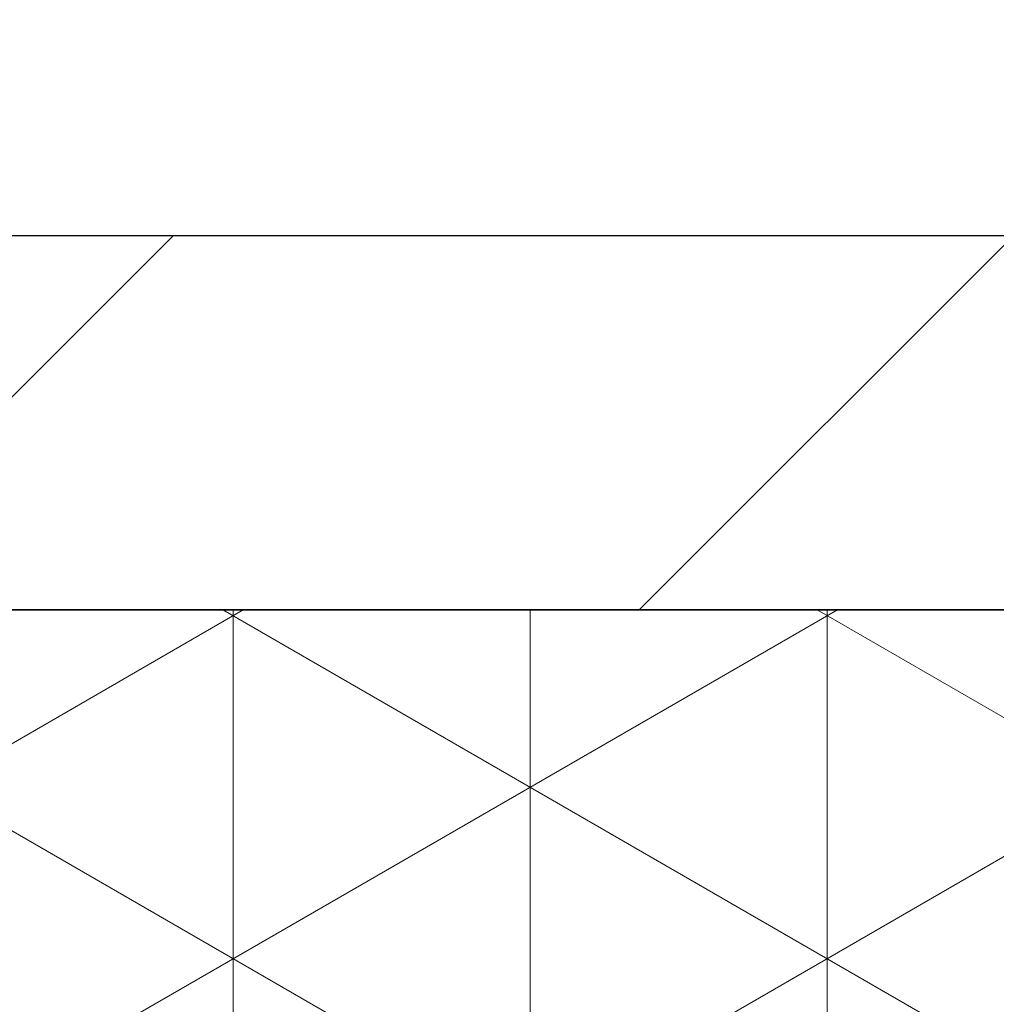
# Model space of a CAD drawing. Header units: millimetres. Extents: x 58700 to 76644, y 972 to 11123.
# Tile 165 of 256: x 62167.64 to 62172.86, y 7288.69 to 7293.96. Entities that reach past the tile are written whole.
import ezdxf

# ---------------------------------------------------------------- set-up
doc = ezdxf.new("R2010")
doc.units = ezdxf.units.MM

msp = doc.modelspace()

# ---------------------------------------------------------------- hatches: boundary and pattern name
at = {"lineweight": 13}
h = msp.add_hatch(dxfattribs=at)
h.set_pattern_fill('ANSI33', color=256, scale=50, style=0)
h.set_pattern_definition([(45, (-737.5, -83.74), (-224.5064, 224.5064), []), (45, (-513, -83.74), (-224.5064, 224.5064), [158.75, -79.375])])
h.paths.add_polyline_path([(62007.08351, 7097.51177), (62407.08355, 7097.51177), (62407.08352, 7255.04828), (62402.08077, 7255.04828), (62402.08077, 7274.80127), (62007.08351, 7274.80127)])
h.paths.add_polyline_path([(62385.84452, 7570.31053), (62385.84452, 7492.87828), (62037.07204, 7492.87828), (62037.07204, 7570.31053)], flags=16)
h.paths.add_polyline_path([(62665.49564, 7274.80127), (62665.49564, 7633.59965), (62453.28351, 7630.76385), (62453.28351, 7460.91533), (62503.28351, 7460.91533), (62503.28351, 7450.91533), (62453.28351, 7450.91533), (62453.28351, 7274.80127)])
h.paths.add_polyline_path([(62410.88351, 7450.91533), (62360.88351, 7450.91533), (62360.88351, 7460.91533), (62410.88351, 7460.91533), (62410.88351, 7630.19726), (62031.00596, 7625.12095), (62007.08351, 7601.1985), (62007.08351, 7290.80127), (62124.58214, 7290.80127), (62124.58214, 7292.80127), (62284.58214, 7292.80127), (62284.58214, 7290.80127), (62410.88351, 7290.80127)])
h.paths.add_polyline_path([(62083.36987, 7308.26795), (62083.36987, 7416.70533), (62304.40323, 7416.70533), (62304.40323, 7308.26795)])
at = {"lineweight": 9}
h = msp.add_hatch(dxfattribs=at)
h.set_pattern_fill('ANSI31', color=256)
h.set_pattern_definition([(45, (-737.497, -83.7406), (-2.24506403, 2.24506403), [])])
h.paths.add_polyline_path([(62284.58214, 7292.80127), (62124.58214, 7292.80127), (62124.58214, 7290.80127), (62284.58214, 7290.80127)])
h = msp.add_hatch(dxfattribs=at)
h.set_pattern_fill('NET3', color=256, scale=0.5, angle=90)
h.set_pattern_definition([(90, (-737.497, -83.7406), (-1.5875, 1e-16), []), (150, (-737.497, -83.7406), (-0.79375, -1.37481533), []), (210, (-737.497, -83.7406), (0.79375, -1.37481533), [])])
h.paths.add_polyline_path([(62244.58214, 7290.80127), (62164.58214, 7290.80127), (62164.58214, 7274.80127), (62244.58214, 7274.80127)])

# ---------------------------------------------------------------- linework, layer by layer
msp.add_line((62007.08351, 7290.80127), (62409.66918, 7290.80127))
for points in [[(62124.58214, 7290.80127), (62284.58214, 7290.80127), (62284.58214, 7292.80127), (62124.58214, 7292.80127)], [(62164.58214, 7274.80127), (62244.58214, 7274.80127), (62244.58214, 7290.80127), (62164.58214, 7290.80127)]]:
    msp.add_lwpolyline(points, close=True)

doc.saveas('drawing.dxf')
